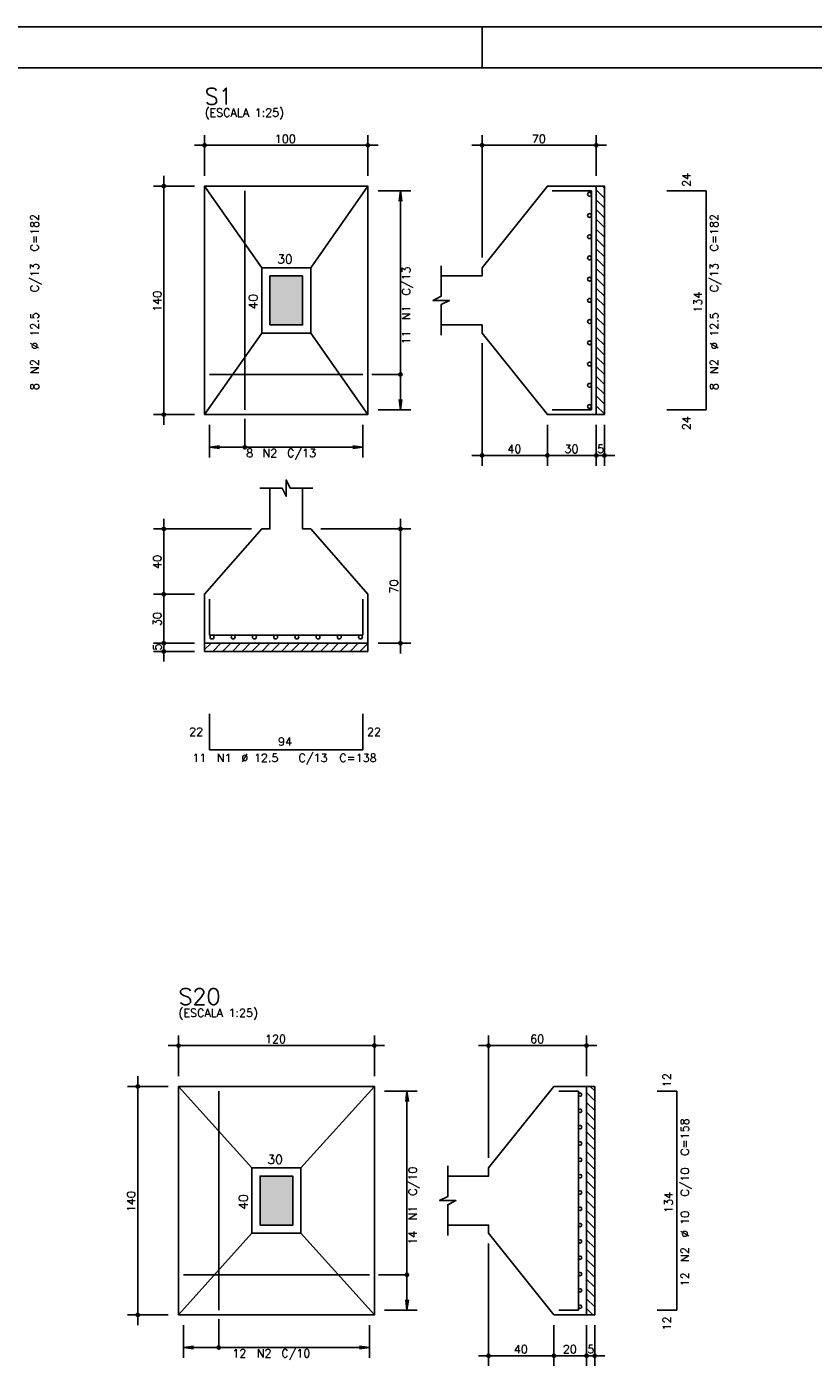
# Model space of a CAD drawing. Extents: x 0 to 84.1, y 0 to 59.4.
# Tile 5 of 6: x 35.9 to 55.2, y 26.4 to 59.4. Entities that reach past the tile are written whole.
import ezdxf

# ---------------------------------------------------------------- set-up
doc = ezdxf.new("R2010")
doc.units = 0
doc.header["$MEASUREMENT"] = 0
for name, color, linetype in [('1', 1, 'CONTINUOUS'), ('2', 2, 'CONTINUOUS'), ('3', 3, 'CONTINUOUS'), ('6', 6, 'CONTINUOUS'), ('7', 7, 'CONTINUOUS'), ('9', 9, 'CONTINUOUS')]:
    doc.layers.add(name, color=color, linetype=linetype)
doc.styles.get("Standard").update_dxf_attribs({"font": 'ROMANS.SHX'})

msp = doc.modelspace()

# ---------------------------------------------------------------- linework, layer by layer
at = {"layer": '1', "linetype": 'Continuous'}
for p, q in [((50.043, 55.5), (50.095, 55.448)), ((49.895, 55.407), (50.095, 55.207)), ((49.895, 55.167), (50.095, 54.967)), ((49.895, 54.926), (50.095, 54.726)), ((49.895, 54.686), (50.095, 54.486)), ((49.895, 54.445), (50.095, 54.245)), ((49.895, 54.205), (50.095, 54.005)), ((49.895, 53.965), (50.095, 53.765)), ((49.895, 53.724), (50.095, 53.524)), ((49.895, 53.484), (50.095, 53.284)), ((49.895, 53.243), (50.095, 53.043)), ((49.895, 53.003), (50.095, 52.803)), ((49.895, 52.763), (50.095, 52.563)), ((49.895, 52.522), (50.095, 52.322)), ((49.895, 52.282), (50.095, 52.082)), ((49.895, 52.041), (50.095, 51.841)), ((49.895, 51.801), (50.095, 51.601)), ((49.895, 51.56), (50.095, 51.36)), ((49.895, 51.32), (50.095, 51.12)), ((49.895, 51.08), (50.095, 50.88)), ((49.895, 50.839), (50.095, 50.639)), ((49.895, 50.599), (50.095, 50.399)), ((49.895, 50.358), (50.095, 50.158)), ((49.895, 50.118), (50.095, 49.918)), ((40.295, 44.142), (40.453, 44.3)), ((40.494, 44.1), (40.694, 44.3)), ((40.734, 44.1), (40.934, 44.3)), ((40.975, 44.1), (41.175, 44.3)), ((41.215, 44.1), (41.415, 44.3)), ((41.455, 44.1), (41.655, 44.3)), ((41.696, 44.1), (41.896, 44.3)), ((41.936, 44.1), (42.136, 44.3)), ((42.177, 44.1), (42.377, 44.3)), ((42.417, 44.1), (42.617, 44.3)), ((42.658, 44.1), (42.858, 44.3)), ((42.898, 44.1), (43.098, 44.3)), ((43.138, 44.1), (43.338, 44.3)), ((43.379, 44.1), (43.579, 44.3)), ((43.619, 44.1), (43.819, 44.3)), ((43.86, 44.1), (44.06, 44.3)), ((44.1, 44.1), (44.295, 44.295)), ((49.742, 33.442), (49.855, 33.329)), ((49.655, 33.288), (49.855, 33.088)), ((49.655, 33.048), (49.855, 32.848)), ((49.655, 32.808), (49.855, 32.608)), ((49.655, 32.567), (49.855, 32.367)), ((49.655, 32.327), (49.855, 32.127)), ((49.655, 32.086), (49.855, 31.886)), ((49.655, 31.846), (49.855, 31.646)), ((49.655, 31.606), (49.855, 31.406)), ((49.655, 31.365), (49.855, 31.165)), ((49.655, 31.125), (49.855, 30.925)), ((49.655, 30.884), (49.855, 30.684)), ((49.655, 30.644), (49.855, 30.444)), ((49.655, 30.403), (49.855, 30.203)), ((49.655, 30.163), (49.855, 29.963)), ((49.655, 29.923), (49.855, 29.723)), ((49.655, 29.682), (49.855, 29.482)), ((49.655, 29.442), (49.855, 29.242)), ((49.655, 29.201), (49.855, 29.001)), ((49.655, 28.961), (49.855, 28.761)), ((49.655, 28.721), (49.855, 28.521)), ((49.655, 28.48), (49.855, 28.28)), ((49.655, 28.24), (49.855, 28.04)), ((49.655, 27.999), (49.812, 27.842))]:
    msp.add_line(p, q, dxfattribs=at)
for points in [[(49.895, 49.9), (49.895, 55.5), (50.095, 55.5), (50.095, 49.9), (49.895, 49.9)], [(40.295, 44.3), (44.295, 44.3), (44.295, 44.1), (40.295, 44.1), (40.295, 44.3)], [(49.655, 27.842), (49.655, 33.442), (49.855, 33.442), (49.855, 27.842), (49.655, 27.842)]]:
    msp.add_lwpolyline(points, dxfattribs=at)
at = {"layer": '2', "linetype": 'Continuous'}
for p, q in [((84.1, 59.4), (0, 59.4)), ((47.1, 58.4), (47.1, 59.4)), ((40.295, 55.75), (40.295, 56.75)), ((44.295, 55.75), (44.295, 56.75)), ((47.095, 53.75), (47.095, 56.75)), ((49.895, 55.75), (49.895, 56.75)), ((40.045, 56.5), (44.545, 56.5)), ((50.145, 56.5), (46.845, 56.5)), ((39.295, 49.65), (39.295, 55.75)), ((40.045, 55.5), (39.045, 55.5)), ((40.295, 55.5), (40.295, 55.5)), ((40.295, 55.5), (40.295, 55.5)), ((44.295, 55.5), (44.295, 55.5)), ((49.895, 55.5), (49.895, 55.5)), ((44.295, 55.38), (44.295, 55.38)), ((44.545, 55.38), (45.345, 55.38)), ((45.095, 55.38), (45.063, 55.132)), ((45.095, 50.02), (45.095, 55.38)), ((45.095, 55.38), (45.128, 55.132)), ((47.095, 53.5), (47.095, 53.5)), ((47.095, 51.9), (47.095, 51.9)), ((47.095, 51.65), (47.095, 48.65)), ((45.095, 50.02), (45.063, 50.268)), ((45.095, 50.02), (45.128, 50.268)), ((40.045, 49.9), (39.045, 49.9)), ((40.295, 49.9), (40.295, 49.9)), ((40.415, 49.9), (40.415, 49.9)), ((44.175, 49.9), (44.175, 49.9)), ((44.295, 50.02), (44.295, 50.02)), ((44.545, 50.02), (45.345, 50.02)), ((48.695, 49.9), (48.695, 49.9)), ((48.695, 49.9), (48.695, 49.9)), ((49.895, 49.9), (49.895, 49.9)), ((49.895, 49.9), (49.895, 49.9)), ((50.095, 49.9), (50.095, 49.9)), ((40.415, 49.65), (40.415, 48.85)), ((44.175, 49.65), (44.175, 48.85)), ((48.695, 49.65), (48.695, 48.65)), ((48.695, 49.65), (48.695, 48.65)), ((49.895, 49.65), (49.895, 48.65)), ((49.895, 49.65), (49.895, 48.65)), ((50.095, 49.65), (50.095, 48.65)), ((40.415, 49.1), (40.663, 49.133)), ((40.415, 49.1), (44.175, 49.1)), ((40.415, 49.1), (40.663, 49.067)), ((44.175, 49.1), (43.927, 49.133)), ((44.175, 49.1), (43.927, 49.067)), ((48.945, 48.9), (46.845, 48.9)), ((50.145, 48.9), (48.445, 48.9)), ((49.645, 48.9), (50.345, 48.9)), ((39.295, 45.25), (39.295, 47.35)), ((45.095, 44.05), (45.095, 47.35)), ((41.445, 47.1), (39.045, 47.1)), ((41.695, 47.1), (41.695, 47.1)), ((42.895, 47.1), (42.895, 47.1)), ((43.145, 47.1), (45.345, 47.1)), ((39.295, 44.05), (39.295, 45.75)), ((40.045, 45.5), (39.045, 45.5)), ((40.045, 45.5), (39.045, 45.5)), ((40.295, 45.5), (40.295, 45.5)), ((40.295, 45.5), (40.295, 45.5)), ((39.295, 43.85), (39.295, 44.55)), ((40.045, 44.3), (39.045, 44.3)), ((40.045, 44.3), (39.045, 44.3)), ((40.295, 44.3), (40.295, 44.3)), ((40.295, 44.3), (40.295, 44.3)), ((44.295, 44.3), (44.295, 44.3)), ((44.545, 44.3), (45.345, 44.3)), ((40.045, 44.1), (39.045, 44.1)), ((40.295, 44.1), (40.295, 44.1)), ((39.655, 33.692), (39.655, 34.692)), ((44.455, 33.692), (44.455, 34.692)), ((47.255, 31.692), (47.255, 34.692)), ((49.655, 33.692), (49.655, 34.692)), ((39.405, 34.442), (44.705, 34.442)), ((49.905, 34.442), (47.005, 34.442)), ((38.655, 27.592), (38.655, 33.692)), ((39.405, 33.442), (38.405, 33.442)), ((39.655, 33.442), (39.655, 33.442)), ((39.655, 33.442), (39.655, 33.442)), ((44.455, 33.442), (44.455, 33.442)), ((44.455, 33.322), (44.455, 33.322)), ((44.705, 33.322), (45.505, 33.322)), ((45.255, 33.322), (45.223, 33.074)), ((45.255, 27.962), (45.255, 33.322)), ((45.255, 33.322), (45.288, 33.074)), ((49.655, 33.442), (49.655, 33.442)), ((47.255, 31.442), (47.255, 31.442)), ((47.255, 29.842), (47.255, 29.842)), ((47.255, 29.592), (47.255, 26.592)), ((45.255, 27.962), (45.223, 28.21)), ((45.255, 27.962), (45.288, 28.21)), ((39.405, 27.842), (38.405, 27.842)), ((39.655, 27.842), (39.655, 27.842)), ((39.775, 27.842), (39.775, 27.842)), ((44.335, 27.842), (44.335, 27.842)), ((44.455, 27.962), (44.455, 27.962)), ((44.705, 27.962), (45.505, 27.962)), ((48.855, 27.842), (48.855, 27.842)), ((48.855, 27.842), (48.855, 27.842)), ((49.655, 27.842), (49.655, 27.842)), ((49.655, 27.842), (49.655, 27.842)), ((49.855, 27.842), (49.855, 27.842)), ((39.775, 27.592), (39.775, 26.792)), ((44.335, 27.592), (44.335, 26.792)), ((48.855, 27.592), (48.855, 26.592)), ((48.855, 27.592), (48.855, 26.592)), ((49.655, 27.592), (49.655, 26.592)), ((49.655, 27.592), (49.655, 26.592)), ((49.855, 27.592), (49.855, 26.592)), ((39.775, 27.042), (40.023, 27.075)), ((44.335, 27.042), (44.087, 27.075)), ((39.775, 27.042), (44.335, 27.042)), ((39.775, 27.042), (40.023, 27.01)), ((44.335, 27.042), (44.087, 27.01)), ((49.105, 26.842), (47.005, 26.842)), ((49.905, 26.842), (48.605, 26.842)), ((49.405, 26.842), (50.105, 26.842))]:
    msp.add_line(p, q, dxfattribs=at)
for points in [[(83.1, 1), (2.5, 1), (2.5, 58.4), (83.1, 58.4), (83.1, 1)], [(40.295, 49.9), (44.295, 49.9), (44.295, 55.5), (40.295, 55.5), (40.295, 49.9)], [(41.695, 53.5), (40.295, 55.5)], [(42.895, 53.5), (44.295, 55.5)], [(46.095, 52.1), (47.095, 52.1), (47.095, 51.9), (48.695, 49.9), (49.895, 49.9), (49.895, 55.5), (48.695, 55.5), (47.095, 53.5), (47.095, 53.3), (46.095, 53.3)], [(41.695, 51.9), (42.895, 51.9), (42.895, 53.5), (41.695, 53.5), (41.695, 51.9)], [(46.095, 51.85), (46.095, 52.6), (46.295, 52.7), (45.895, 52.7), (46.095, 52.8), (46.095, 53.55)], [(41.895, 52.1), (42.695, 52.1), (42.695, 53.3), (41.895, 53.3), (41.895, 52.1)], [(41.695, 51.9), (40.295, 49.9)], [(42.895, 51.9), (44.295, 49.9)], [(45.095, 50.885), (44.395, 50.885)], [(41.28, 49.1), (41.28, 49.8)], [(41.645, 48.1), (42.195, 48.1), (42.295, 47.9), (42.295, 48.3), (42.395, 48.1), (42.945, 48.1)], [(41.895, 48.1), (41.895, 47.1), (41.695, 47.1), (40.295, 45.5), (40.295, 44.3), (44.295, 44.3), (44.295, 45.5), (42.895, 47.1), (42.695, 47.1), (42.695, 48.1)], [(39.655, 27.842), (44.455, 27.842), (44.455, 33.442), (39.655, 33.442), (39.655, 27.842)], [(41.455, 31.442), (39.655, 33.442)], [(42.655, 31.442), (44.455, 33.442)], [(46.255, 30.042), (47.255, 30.042), (47.255, 29.842), (48.855, 27.842), (49.655, 27.842), (49.655, 33.442), (48.855, 33.442), (47.255, 31.442), (47.255, 31.242), (46.255, 31.242)], [(41.455, 29.842), (42.655, 29.842), (42.655, 31.442), (41.455, 31.442), (41.455, 29.842)], [(46.255, 29.792), (46.255, 30.542), (46.455, 30.642), (46.055, 30.642), (46.255, 30.742), (46.255, 31.492)], [(41.655, 30.042), (42.455, 30.042), (42.455, 31.242), (41.655, 31.242), (41.655, 30.042)], [(41.455, 29.842), (39.655, 27.842)], [(42.655, 29.842), (44.455, 27.842)], [(45.255, 28.827), (44.555, 28.827)], [(40.64, 27.042), (40.64, 27.742)]]:
    msp.add_lwpolyline(points, dxfattribs=at)
for centre, radius in [((40.295, 56.5), 0.04), ((40.295, 56.5), 0.02), ((44.295, 56.5), 0.04), ((44.295, 56.5), 0.02), ((47.095, 56.5), 0.04), ((47.095, 56.5), 0.02), ((49.895, 56.5), 0.04), ((49.895, 56.5), 0.02), ((39.295, 55.5), 0.04), ((39.295, 55.5), 0.02), ((45.095, 50.885), 0.04), ((39.295, 49.9), 0.04), ((39.295, 49.9), 0.02), ((41.28, 49.1), 0.04), ((47.095, 48.9), 0.04), ((47.095, 48.9), 0.02), ((48.695, 48.9), 0.04), ((48.695, 48.9), 0.04), ((48.695, 48.9), 0.02), ((48.695, 48.9), 0.02), ((49.895, 48.9), 0.04), ((49.895, 48.9), 0.04), ((49.895, 48.9), 0.02), ((49.895, 48.9), 0.02), ((50.095, 48.9), 0.04), ((50.095, 48.9), 0.02), ((39.295, 47.1), 0.04), ((39.295, 47.1), 0.02), ((45.095, 47.1), 0.04), ((45.095, 47.1), 0.02), ((39.295, 45.5), 0.04), ((39.295, 45.5), 0.04), ((39.295, 45.5), 0.02), ((39.295, 45.5), 0.02), ((39.295, 44.3), 0.04), ((39.295, 44.3), 0.04), ((39.295, 44.3), 0.02), ((39.295, 44.3), 0.02), ((45.095, 44.3), 0.04), ((45.095, 44.3), 0.02), ((39.295, 44.1), 0.04), ((39.295, 44.1), 0.02), ((39.655, 34.442), 0.04), ((39.655, 34.442), 0.02), ((44.455, 34.442), 0.04), ((44.455, 34.442), 0.02), ((47.255, 34.442), 0.04), ((47.255, 34.442), 0.02), ((49.655, 34.442), 0.04), ((49.655, 34.442), 0.02), ((38.655, 33.442), 0.04), ((38.655, 33.442), 0.02), ((45.255, 28.827), 0.04), ((38.655, 27.842), 0.04), ((38.655, 27.842), 0.02), ((40.64, 27.042), 0.04), ((47.255, 26.842), 0.04), ((47.255, 26.842), 0.02), ((48.855, 26.842), 0.04), ((48.855, 26.842), 0.04), ((48.855, 26.842), 0.02), ((48.855, 26.842), 0.02), ((49.655, 26.842), 0.04), ((49.655, 26.842), 0.04), ((49.655, 26.842), 0.02), ((49.655, 26.842), 0.02), ((49.855, 26.842), 0.04), ((49.855, 26.842), 0.02)]:
    msp.add_circle(centre, radius, dxfattribs=at)
at = {"layer": '3', "linetype": 'Continuous'}
for centre, radius in [((49.728, 55.3), 0.0474), ((49.728, 54.78), 0.0474), ((49.728, 54.26), 0.0474), ((49.728, 53.74), 0.0474), ((49.728, 53.22), 0.0474), ((49.728, 52.7), 0.0474), ((49.728, 52.18), 0.0474), ((49.728, 51.66), 0.0474), ((49.728, 51.14), 0.0474), ((49.728, 50.62), 0.0474), ((49.728, 50.1), 0.0474), ((40.475, 44.453), 0.0474), ((40.995, 44.453), 0.0474), ((41.515, 44.453), 0.0474), ((42.035, 44.453), 0.0474), ((42.555, 44.453), 0.0474), ((43.075, 44.453), 0.0474), ((43.595, 44.453), 0.0474), ((44.115, 44.453), 0.0474), ((49.497, 33.242), 0.0413), ((49.497, 32.842), 0.0413), ((49.497, 32.442), 0.0413), ((49.497, 32.042), 0.0413), ((49.497, 31.642), 0.0413), ((49.497, 31.242), 0.0413), ((49.497, 30.842), 0.0413), ((49.497, 30.442), 0.0413), ((49.497, 30.042), 0.0413), ((49.497, 29.642), 0.0413), ((49.497, 29.242), 0.0413), ((49.497, 28.842), 0.0413), ((49.497, 28.442), 0.0413), ((49.497, 28.042), 0.0413)]:
    msp.add_circle(centre, radius, dxfattribs=at)
at = {"layer": '6', "linetype": 'Continuous'}
for p, q in [((41.28, 50.02), (41.28, 55.38)), ((49.775, 55.38), (48.815, 55.38)), ((49.775, 50.02), (49.775, 55.38)), ((52.585, 55.38), (51.625, 55.38)), ((52.585, 50.02), (52.585, 55.38)), ((40.415, 50.885), (44.175, 50.885)), ((48.815, 50.02), (49.775, 50.02)), ((51.625, 50.02), (52.585, 50.02)), ((40.415, 45.38), (40.415, 44.5)), ((44.175, 44.5), (44.175, 45.38)), ((40.415, 44.5), (44.175, 44.5)), ((40.415, 42.57), (40.415, 41.69)), ((44.175, 41.69), (44.175, 42.57)), ((40.415, 41.69), (44.175, 41.69)), ((40.64, 27.962), (40.64, 33.322)), ((49.455, 33.322), (48.975, 33.322)), ((49.455, 27.962), (49.455, 33.322)), ((51.865, 33.322), (51.385, 33.322)), ((51.865, 27.962), (51.865, 33.322)), ((39.775, 28.827), (44.335, 28.827)), ((48.975, 27.962), (49.455, 27.962)), ((51.385, 27.962), (51.865, 27.962))]:
    msp.add_line(p, q, dxfattribs=at)
at = {"layer": '9', "linetype": 'Continuous'}
for points in [[(41.895, 52.1), (42.695, 52.1), (42.695, 53.3)], [(41.895, 52.1), (42.695, 53.3), (41.895, 53.3)], [(41.895, 52.1), (41.895, 53.3), (41.895, 52.1)], [(41.655, 30.042), (42.455, 30.042), (42.455, 31.242)], [(41.655, 30.042), (42.455, 31.242), (41.655, 31.242)], [(41.655, 30.042), (41.655, 31.242), (41.655, 30.042)]]:
    msp.add_solid(points, dxfattribs=at)

# ---------------------------------------------------------------- texts
at = {"layer": '2', "linetype": 'Continuous'}
for s, height, p in [('(ESCALA 1:25)', 0.2, (40.295, 57.2)), ('100', 0.2, (42.015, 56.56)), ('70', 0.2, (48.315, 56.56)), ('30', 0.22, (42.075, 53.6)), ('40', 0.2, (47.715, 48.96)), ('30', 0.2, (49.115, 48.96)), ('5', 0.2, (49.915, 48.96)), ('8', 0.2, (41.315, 48.86)), ('N2', 0.2, (41.715, 48.86)), ('C/13', 0.2, (42.315, 48.86)), ('22', 0.2, (39.915, 42.03)), ('22', 0.2, (44.275, 42.03)), ('94', 0.2, (42.095, 41.79)), ('11', 0.2, (39.995, 41.39)), ('N1', 0.2, (40.595, 41.39)), ('%%c 12.5', 0.2, (41.195, 41.39)), ('C/13', 0.2, (42.595, 41.39)), ('C=138', 0.2, (43.595, 41.39)), ('(ESCALA 1:25)', 0.2, (39.655, 35.142)), ('120', 0.2, (41.775, 34.502)), ('60', 0.2, (48.275, 34.502)), ('30', 0.22, (41.835, 31.542)), ('40', 0.2, (47.875, 26.902)), ('20', 0.2, (49.075, 26.902)), ('5', 0.2, (49.675, 26.902)), ('12', 0.2, (40.975, 26.802)), ('N2', 0.2, (41.575, 26.802)), ('C/10', 0.2, (42.175, 26.802))]:
    msp.add_text(s, height=height, dxfattribs=at).set_placement(p)
for s, height, p in [('24', 0.2, (52.205, 55.48)), ('C=182', 0.2, (36.228, 53.9)), ('C=182', 0.2, (52.885, 53.9)), ('C/13', 0.2, (36.228, 52.9)), ('C/13', 0.2, (52.885, 52.9)), ('C/13', 0.2, (45.335, 52.82)), ('140', 0.2, (39.235, 52.42)), ('40', 0.22, (41.595, 52.48)), ('134', 0.2, (52.485, 52.4)), ('N1', 0.2, (45.335, 52.22)), ('%%c 12.5', 0.2, (36.228, 51.5)), ('%%c 12.5', 0.2, (52.885, 51.5)), ('11', 0.2, (45.335, 51.62)), ('N2', 0.2, (36.228, 50.9)), ('N2', 0.2, (52.885, 50.9)), ('8', 0.2, (36.228, 50.5)), ('8', 0.2, (52.885, 50.5)), ('24', 0.2, (52.205, 49.52)), ('40', 0.2, (39.235, 46.12)), ('70', 0.2, (45.035, 45.52)), ('30', 0.2, (39.235, 44.72)), ('5', 0.2, (39.235, 44.12)), ('12', 0.2, (51.725, 33.422)), ('C=158', 0.2, (52.165, 31.742)), ('C/10', 0.2, (45.495, 30.762)), ('C/10', 0.2, (52.165, 30.742)), ('140', 0.2, (38.595, 30.362)), ('40', 0.22, (41.355, 30.422)), ('134', 0.2, (51.765, 30.342)), ('N1', 0.2, (45.495, 30.162)), ('%%c 10', 0.2, (52.165, 29.742)), ('14', 0.2, (45.495, 29.562)), ('N2', 0.2, (52.165, 29.142)), ('12', 0.2, (52.165, 28.542)), ('12', 0.2, (51.725, 27.462))]:
    msp.add_text(s, height=height, rotation=90, dxfattribs=at).set_placement(p)
at = {"layer": '7', "linetype": 'Continuous'}
for s, p in [('S1', (40.295, 57.5)), ('S20', (39.655, 35.442))]:
    msp.add_text(s, height=0.4, dxfattribs=at).set_placement(p)

doc.saveas('drawing.dxf')
